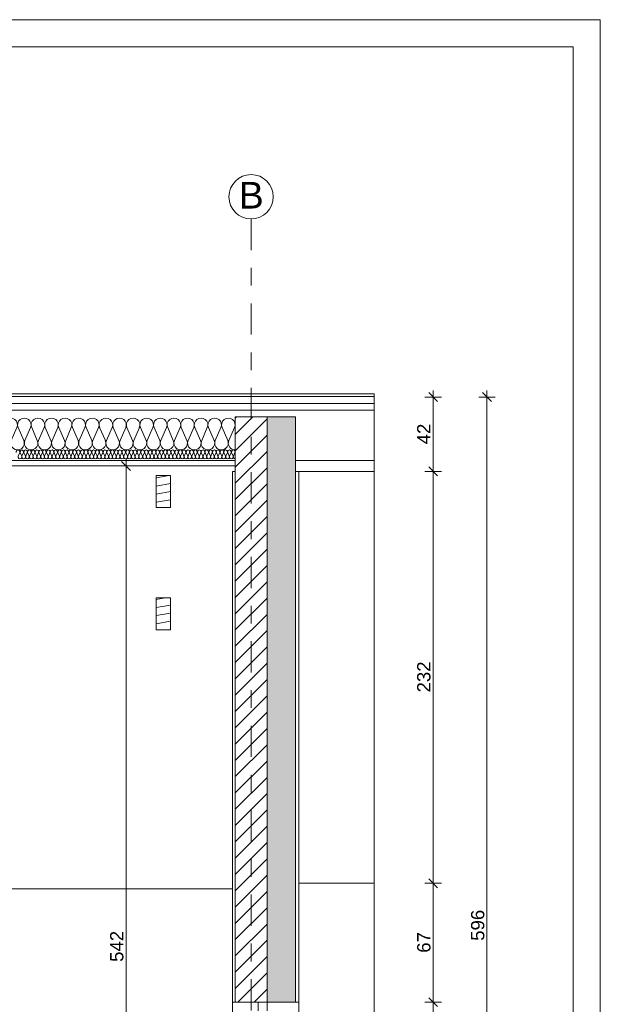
# Model space of a CAD drawing. Extents: x 5465377 to 5465550, y 5925276 to 5925338.
# Tile 179 of 182: x 5465469.64 to 5465472.91, y 5925332.56 to 5925338.12. Entities that reach past the tile are written whole.
import ezdxf

# ---------------------------------------------------------------- set-up
doc = ezdxf.new("R2010")
doc.units = 0
doc.header["$MEASUREMENT"] = 0
doc.linetypes.add('Kropki i Kreski', pattern=[0.335139, 0.176389, -0.088194, 0, -0.070556])
for name, color, linetype, lineweight in [('0_Nr_Pióra__141', 7, 'Continuous', 0), ('_______wymiarowanie_Nr_Pióra__201', 150, 'Continuous', 0), ('____rosliny_Nr_Pióra__141', 7, 'Continuous', 0), ('_ARCH_Sciany_Nr_Pióra__1', 7, 'Continuous', 13), ('_ARCH_Sciany_Nr_Pióra__141', 7, 'Continuous', 0), ('_ARCH_Sciany_Nr_Pióra__142', 7, 'Continuous', 18), ('EGBD03_Nr_Pióra__141', 7, 'Continuous', 0), ('tabelki_Nr_pióra__7_Nr_Pióra__141', 7, 'Continuous', 0)]:
    doc.layers.add(name, color=color, linetype=linetype, lineweight=lineweight)
doc.layers.add('_______wymiarowanie', color=7, linetype='Continuous')
doc.layers.add('EGBD03', color=7, linetype='Continuous')
doc.styles.add('GENERATED_STYLE_1', font='arial.ttf')
doc.styles.add('GENERATED_STYLE_4', font='arial.ttf')
doc.styles.add('GENERATED_STYLE_5', font='txt')
doc.dimstyles.new('GENERATED_STYLE__2', dxfattribs={"dimtxt": 0.075, "dimasz": 0.0475, "dimexe": 0.18, "dimexo": 0, "dimgap": 0.09, "dimtad": 1, "dimdec": 0, "dimlfac": 100, "dimzin": 0, "dimdsep": 46, "dimtxsty": 'GENERATED_STYLE_5', "dimblk": 'ARROWHEAD_6', "dimblk1": 'ARROWHEAD_6', "dimblk2": 'ARROWHEAD_6', "dimcen": 0.09, "dimclrd": 256, "dimclre": 256, "dimclrt": 256, "dimazin": 0, "dimtfac": 1, "dimtdec": 4, "dimtmove": 0, "dimatfit": 3, "dimfxl": 0, "dimtolj": 1, "dimtzin": 0, "dimarcsym": 0})
pattern_1 = [(10, (5464021.330723, 5925651.47357), (-0.0078141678, 0.0443163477), [])]

# ---------------------------------------------------------------- blocks, each defined once
blk = doc.blocks.new('Izolacja cieplna 12_61', base_point=(5465470.8497, 5925335.6906))
at = {"layer": '____rosliny_Nr_Pióra__141', "linetype": 'Continuous'}
for p, q in [((5465465.6699, 5925335.7442), (5465465.638, 5925335.8169)), ((5465465.7082, 5925335.8169), (5465465.6763, 5925335.7442)), ((5465465.7466, 5925335.7442), (5465465.7146, 5925335.8169)), ((5465465.7849, 5925335.8169), (5465465.753, 5925335.7442)), ((5465465.8232, 5925335.7442), (5465465.7913, 5925335.8169)), ((5465465.8616, 5925335.8169), (5465465.8297, 5925335.7442)), ((5465465.8999, 5925335.7442), (5465465.868, 5925335.8169)), ((5465465.9383, 5925335.8169), (5465465.9064, 5925335.7442)), ((5465465.9766, 5925335.7442), (5465465.9447, 5925335.8169)), ((5465466.015, 5925335.8169), (5465465.9831, 5925335.7442)), ((5465466.0533, 5925335.7442), (5465466.0214, 5925335.8169)), ((5465466.0917, 5925335.8169), (5465466.0598, 5925335.7442)), ((5465466.13, 5925335.7442), (5465466.0981, 5925335.8169)), ((5465466.1684, 5925335.8169), (5465466.1365, 5925335.7442)), ((5465466.2067, 5925335.7442), (5465466.1748, 5925335.8169)), ((5465466.245, 5925335.8169), (5465466.2131, 5925335.7442)), ((5465466.2834, 5925335.7442), (5465466.2515, 5925335.8169)), ((5465466.3217, 5925335.8169), (5465466.2898, 5925335.7442)), ((5465466.3601, 5925335.7442), (5465466.3282, 5925335.8169)), ((5465466.3984, 5925335.8169), (5465466.3665, 5925335.7442)), ((5465466.4368, 5925335.7442), (5465466.4049, 5925335.8169)), ((5465466.4751, 5925335.8169), (5465466.4432, 5925335.7442)), ((5465466.5135, 5925335.7442), (5465466.4816, 5925335.8169)), ((5465466.5518, 5925335.8169), (5465466.5199, 5925335.7442)), ((5465466.5902, 5925335.7442), (5465466.5583, 5925335.8169)), ((5465466.6285, 5925335.8169), (5465466.5966, 5925335.7442)), ((5465466.6668, 5925335.7442), (5465466.6349, 5925335.8169)), ((5465466.7052, 5925335.8169), (5465466.6733, 5925335.7442)), ((5465466.7435, 5925335.7442), (5465466.7116, 5925335.8169)), ((5465466.7819, 5925335.8169), (5465466.75, 5925335.7442)), ((5465466.8202, 5925335.7442), (5465466.7883, 5925335.8169)), ((5465466.8586, 5925335.8169), (5465466.8267, 5925335.7442)), ((5465466.8969, 5925335.7442), (5465466.865, 5925335.8169)), ((5465466.9353, 5925335.8169), (5465466.9034, 5925335.7442)), ((5465466.9736, 5925335.7442), (5465466.9417, 5925335.8169)), ((5465467.012, 5925335.8169), (5465466.9801, 5925335.7442)), ((5465467.0503, 5925335.7442), (5465467.0184, 5925335.8169)), ((5465467.0886, 5925335.8169), (5465467.0567, 5925335.7442)), ((5465467.127, 5925335.7442), (5465467.0951, 5925335.8169)), ((5465467.1653, 5925335.8169), (5465467.1334, 5925335.7442)), ((5465467.2037, 5925335.7442), (5465467.1718, 5925335.8169)), ((5465467.242, 5925335.8169), (5465467.2101, 5925335.7442)), ((5465467.2804, 5925335.7442), (5465467.2485, 5925335.8169)), ((5465467.3187, 5925335.8169), (5465467.2868, 5925335.7442)), ((5465467.3571, 5925335.7442), (5465467.3252, 5925335.8169)), ((5465467.3954, 5925335.8169), (5465467.3635, 5925335.7442)), ((5465467.4338, 5925335.7442), (5465467.4019, 5925335.8169)), ((5465467.4721, 5925335.8169), (5465467.4402, 5925335.7442)), ((5465467.5105, 5925335.7442), (5465467.4785, 5925335.8169)), ((5465467.5488, 5925335.8169), (5465467.5169, 5925335.7442)), ((5465467.5871, 5925335.7442), (5465467.5552, 5925335.8169)), ((5465467.6255, 5925335.8169), (5465467.5936, 5925335.7442)), ((5465467.6638, 5925335.7442), (5465467.6319, 5925335.8169)), ((5465467.7022, 5925335.8169), (5465467.6703, 5925335.7442)), ((5465467.7405, 5925335.7442), (5465467.7086, 5925335.8169)), ((5465467.7789, 5925335.8169), (5465467.747, 5925335.7442)), ((5465467.8172, 5925335.7442), (5465467.7853, 5925335.8169)), ((5465467.8556, 5925335.8169), (5465467.8237, 5925335.7442)), ((5465467.8939, 5925335.7442), (5465467.862, 5925335.8169)), ((5465467.9323, 5925335.8169), (5465467.9003, 5925335.7442)), ((5465467.9706, 5925335.7442), (5465467.9387, 5925335.8169)), ((5465468.0089, 5925335.8169), (5465467.977, 5925335.7442)), ((5465468.0473, 5925335.7442), (5465468.0154, 5925335.8169)), ((5465468.0856, 5925335.8169), (5465468.0537, 5925335.7442)), ((5465468.124, 5925335.7442), (5465468.0921, 5925335.8169)), ((5465468.1623, 5925335.8169), (5465468.1304, 5925335.7442)), ((5465468.2007, 5925335.7442), (5465468.1688, 5925335.8169)), ((5465468.239, 5925335.8169), (5465468.2071, 5925335.7442)), ((5465468.2774, 5925335.7442), (5465468.2455, 5925335.8169)), ((5465468.3157, 5925335.8169), (5465468.2838, 5925335.7442)), ((5465468.3541, 5925335.7442), (5465468.3221, 5925335.8169)), ((5465468.3924, 5925335.8169), (5465468.3605, 5925335.7442)), ((5465468.4307, 5925335.7442), (5465468.3988, 5925335.8169)), ((5465468.4691, 5925335.8169), (5465468.4372, 5925335.7442)), ((5465468.5074, 5925335.7442), (5465468.4755, 5925335.8169)), ((5465468.5458, 5925335.8169), (5465468.5139, 5925335.7442)), ((5465468.5841, 5925335.7442), (5465468.5522, 5925335.8169)), ((5465468.6225, 5925335.8169), (5465468.5906, 5925335.7442)), ((5465468.6608, 5925335.7442), (5465468.6289, 5925335.8169)), ((5465468.6992, 5925335.8169), (5465468.6673, 5925335.7442)), ((5465468.7375, 5925335.7442), (5465468.7056, 5925335.8169)), ((5465468.7759, 5925335.8169), (5465468.744, 5925335.7442)), ((5465468.8142, 5925335.7442), (5465468.7823, 5925335.8169)), ((5465468.8525, 5925335.8169), (5465468.8206, 5925335.7442)), ((5465468.8909, 5925335.7442), (5465468.859, 5925335.8169)), ((5465468.9292, 5925335.8169), (5465468.8973, 5925335.7442)), ((5465468.9676, 5925335.7442), (5465468.9357, 5925335.8169)), ((5465469.0059, 5925335.8169), (5465468.974, 5925335.7442)), ((5465469.0443, 5925335.7442), (5465469.0124, 5925335.8169)), ((5465469.0826, 5925335.8169), (5465469.0507, 5925335.7442)), ((5465469.121, 5925335.7442), (5465469.0891, 5925335.8169)), ((5465469.1593, 5925335.8169), (5465469.1274, 5925335.7442)), ((5465469.1977, 5925335.7442), (5465469.1658, 5925335.8169)), ((5465469.236, 5925335.8169), (5465469.2041, 5925335.7442)), ((5465469.2743, 5925335.7442), (5465469.2424, 5925335.8169)), ((5465469.3127, 5925335.8169), (5465469.2808, 5925335.7442)), ((5465469.351, 5925335.7442), (5465469.3191, 5925335.8169)), ((5465469.3894, 5925335.8169), (5465469.3575, 5925335.7442)), ((5465469.4277, 5925335.7442), (5465469.3958, 5925335.8169)), ((5465469.4661, 5925335.8169), (5465469.4342, 5925335.7442)), ((5465469.5044, 5925335.7442), (5465469.4725, 5925335.8169)), ((5465469.5428, 5925335.8169), (5465469.5109, 5925335.7442)), ((5465469.5811, 5925335.7442), (5465469.5492, 5925335.8169)), ((5465469.6195, 5925335.8169), (5465469.5876, 5925335.7442)), ((5465469.6578, 5925335.7442), (5465469.6259, 5925335.8169)), ((5465469.6961, 5925335.8169), (5465469.6642, 5925335.7442)), ((5465469.7345, 5925335.7442), (5465469.7026, 5925335.8169)), ((5465469.7728, 5925335.8169), (5465469.7409, 5925335.7442)), ((5465469.8112, 5925335.7442), (5465469.7793, 5925335.8169)), ((5465469.8495, 5925335.8169), (5465469.8176, 5925335.7442)), ((5465469.8879, 5925335.7442), (5465469.856, 5925335.8169)), ((5465469.9262, 5925335.8169), (5465469.8943, 5925335.7442)), ((5465469.9646, 5925335.7442), (5465469.9327, 5925335.8169)), ((5465470.0029, 5925335.8169), (5465469.971, 5925335.7442)), ((5465470.0413, 5925335.7442), (5465470.0094, 5925335.8169)), ((5465470.0796, 5925335.8169), (5465470.0477, 5925335.7442)), ((5465470.118, 5925335.7442), (5465470.086, 5925335.8169)), ((5465470.1563, 5925335.8169), (5465470.1244, 5925335.7442)), ((5465470.1946, 5925335.7442), (5465470.1627, 5925335.8169)), ((5465470.233, 5925335.8169), (5465470.2011, 5925335.7442)), ((5465470.2713, 5925335.7442), (5465470.2394, 5925335.8169)), ((5465470.3097, 5925335.8169), (5465470.2778, 5925335.7442)), ((5465470.348, 5925335.7442), (5465470.3161, 5925335.8169)), ((5465470.3864, 5925335.8169), (5465470.3545, 5925335.7442)), ((5465470.4247, 5925335.7442), (5465470.3928, 5925335.8169)), ((5465470.4631, 5925335.8169), (5465470.4312, 5925335.7442)), ((5465470.5014, 5925335.7442), (5465470.4695, 5925335.8169)), ((5465470.5398, 5925335.8169), (5465470.5078, 5925335.7442)), ((5465470.5781, 5925335.7442), (5465470.5462, 5925335.8169)), ((5465470.6164, 5925335.8169), (5465470.5845, 5925335.7442)), ((5465470.6548, 5925335.7442), (5465470.6229, 5925335.8169)), ((5465470.6931, 5925335.8169), (5465470.6612, 5925335.7442)), ((5465470.7315, 5925335.7442), (5465470.6996, 5925335.8169)), ((5465470.7698, 5925335.8169), (5465470.7379, 5925335.7442)), ((5465470.8082, 5925335.7442), (5465470.7763, 5925335.8169)), ((5465470.8465, 5925335.8169), (5465470.8146, 5925335.7442))]:
    blk.add_line(p, q, dxfattribs=at)
for centre, start_param, end_param in [((5465465.6731, 5925335.8323), 2.728799, 6.695979), ((5465465.7498, 5925335.8323), 2.728799, 6.695979), ((5465465.8265, 5925335.8323), 2.728799, 6.695979), ((5465465.9032, 5925335.8323), 2.728799, 6.695979), ((5465465.9798, 5925335.8323), 2.728799, 6.695979), ((5465466.0565, 5925335.8323), 2.728799, 6.695979), ((5465466.1332, 5925335.8323), 2.728799, 6.695979), ((5465466.2099, 5925335.8323), 2.728799, 6.695979), ((5465466.2866, 5925335.8323), 2.728799, 6.695979), ((5465466.3633, 5925335.8323), 2.728799, 6.695979), ((5465466.44, 5925335.8323), 2.728799, 6.695979), ((5465466.5167, 5925335.8323), 2.728799, 6.695979), ((5465466.5934, 5925335.8323), 2.728799, 6.695979), ((5465466.6701, 5925335.8323), 2.728799, 6.695979), ((5465466.7468, 5925335.8323), 2.728799, 6.695979), ((5465466.8235, 5925335.8323), 2.728799, 6.695979), ((5465466.9001, 5925335.8323), 2.728799, 6.695979), ((5465466.9768, 5925335.8323), 2.728799, 6.695979), ((5465467.0535, 5925335.8323), 2.728799, 6.695979), ((5465467.1302, 5925335.8323), 2.728799, 6.695979), ((5465467.2069, 5925335.8323), 2.728799, 6.695979), ((5465467.2836, 5925335.8323), 2.728799, 6.695979), ((5465467.3603, 5925335.8323), 2.728799, 6.695979), ((5465467.437, 5925335.8323), 2.728799, 6.695979), ((5465467.5137, 5925335.8323), 2.728799, 6.695979), ((5465467.5904, 5925335.8323), 2.728799, 6.695979), ((5465467.6671, 5925335.8323), 2.728799, 6.695979), ((5465467.7437, 5925335.8323), 2.728799, 6.695979), ((5465467.8204, 5925335.8323), 2.728799, 6.695979), ((5465467.8971, 5925335.8323), 2.728799, 6.695979), ((5465467.9738, 5925335.8323), 2.728799, 6.695979), ((5465468.0505, 5925335.8323), 2.728799, 6.695979), ((5465468.1272, 5925335.8323), 2.728799, 6.695979), ((5465468.2039, 5925335.8323), 2.728799, 6.695979), ((5465468.2806, 5925335.8323), 2.728799, 6.695979), ((5465468.3573, 5925335.8323), 2.728799, 6.695979), ((5465468.434, 5925335.8323), 2.728799, 6.695979), ((5465468.5107, 5925335.8323), 2.728799, 6.695979), ((5465468.5873, 5925335.8323), 2.728799, 6.695979), ((5465468.664, 5925335.8323), 2.728799, 6.695979), ((5465468.7407, 5925335.8323), 2.728799, 6.695979), ((5465468.8174, 5925335.8323), 2.728799, 6.695979), ((5465468.8941, 5925335.8323), 2.728799, 6.695979), ((5465468.9708, 5925335.8323), 2.728799, 6.695979), ((5465469.0475, 5925335.8323), 2.728799, 6.695979), ((5465469.1242, 5925335.8323), 2.728799, 6.695979), ((5465469.2009, 5925335.8323), 2.728799, 6.695979), ((5465469.2776, 5925335.8323), 2.728799, 6.695979), ((5465469.3543, 5925335.8323), 2.728799, 6.695979), ((5465469.431, 5925335.8323), 2.728799, 6.695979), ((5465469.5076, 5925335.8323), 2.728799, 6.695979), ((5465469.5843, 5925335.8323), 2.728799, 6.695979), ((5465469.661, 5925335.8323), 2.728799, 6.695979), ((5465469.7377, 5925335.8323), 2.728799, 6.695979), ((5465469.8144, 5925335.8323), 2.728799, 6.695979), ((5465469.8911, 5925335.8323), 2.728799, 6.695979), ((5465469.9678, 5925335.8323), 2.728799, 6.695979), ((5465470.0445, 5925335.8323), 2.728799, 6.695979), ((5465470.1212, 5925335.8323), 2.728799, 6.695979), ((5465470.1979, 5925335.8323), 2.728799, 6.695979), ((5465470.2746, 5925335.8323), 2.728799, 6.695979), ((5465470.3512, 5925335.8323), 2.728799, 6.695979), ((5465470.4279, 5925335.8323), 2.728799, 6.695979), ((5465470.5046, 5925335.8323), 2.728799, 6.695979), ((5465470.5813, 5925335.8323), 2.728799, 6.695979), ((5465470.658, 5925335.8323), 2.728799, 6.695979), ((5465470.7347, 5925335.8323), 2.728799, 6.695979), ((5465470.8114, 5925335.8323), 2.728799, 6.695979), ((5465465.6347, 5925335.7288), 1.570796, 3.554385), ((5465465.7114, 5925335.7288), 5.870392, 9.837571), ((5465465.7881, 5925335.7288), 5.870392, 9.837571), ((5465465.8648, 5925335.7288), 5.870392, 9.837571), ((5465465.9415, 5925335.7288), 5.870392, 9.837571), ((5465466.0182, 5925335.7288), 5.870392, 9.837571), ((5465466.0949, 5925335.7288), 5.870392, 9.837571), ((5465466.1716, 5925335.7288), 5.870392, 9.837571), ((5465466.2483, 5925335.7288), 5.870392, 9.837571), ((5465466.325, 5925335.7288), 5.870392, 9.837571), ((5465466.4016, 5925335.7288), 5.870392, 9.837571), ((5465466.4783, 5925335.7288), 5.870392, 9.837571), ((5465466.555, 5925335.7288), 5.870392, 9.837571), ((5465466.6317, 5925335.7288), 5.870392, 9.837571), ((5465466.7084, 5925335.7288), 5.870392, 9.837571), ((5465466.7851, 5925335.7288), 5.870392, 9.837571), ((5465466.8618, 5925335.7288), 5.870392, 9.837571), ((5465466.9385, 5925335.7288), 5.870392, 9.837571), ((5465467.0152, 5925335.7288), 5.870392, 9.837571), ((5465467.0919, 5925335.7288), 5.870392, 9.837571), ((5465467.1686, 5925335.7288), 5.870392, 9.837571), ((5465467.2453, 5925335.7288), 5.870392, 9.837571), ((5465467.3219, 5925335.7288), 5.870392, 9.837571), ((5465467.3986, 5925335.7288), 5.870392, 9.837571), ((5465467.4753, 5925335.7288), 5.870392, 9.837571), ((5465467.552, 5925335.7288), 5.870392, 9.837571), ((5465467.6287, 5925335.7288), 5.870392, 9.837571), ((5465467.7054, 5925335.7288), 5.870392, 9.837571), ((5465467.7821, 5925335.7288), 5.870392, 9.837571), ((5465467.8588, 5925335.7288), 5.870392, 9.837571), ((5465467.9355, 5925335.7288), 5.870392, 9.837571), ((5465468.0122, 5925335.7288), 5.870392, 9.837571), ((5465468.0889, 5925335.7288), 5.870392, 9.837571), ((5465468.1655, 5925335.7288), 5.870392, 9.837571), ((5465468.2422, 5925335.7288), 5.870392, 9.837571), ((5465468.3189, 5925335.7288), 5.870392, 9.837571), ((5465468.3956, 5925335.7288), 5.870392, 9.837571), ((5465468.4723, 5925335.7288), 5.870392, 9.837571), ((5465468.549, 5925335.7288), 5.870392, 9.837571), ((5465468.6257, 5925335.7288), 5.870392, 9.837571), ((5465468.7024, 5925335.7288), 5.870392, 9.837571), ((5465468.7791, 5925335.7288), 5.870392, 9.837571), ((5465468.8558, 5925335.7288), 5.870392, 9.837571), ((5465468.9325, 5925335.7288), 5.870392, 9.837571), ((5465469.0091, 5925335.7288), 5.870392, 9.837571), ((5465469.0858, 5925335.7288), 5.870392, 9.837571), ((5465469.1625, 5925335.7288), 5.870392, 9.837571), ((5465469.2392, 5925335.7288), 5.870392, 9.837571), ((5465469.3159, 5925335.7288), 5.870392, 9.837571), ((5465469.3926, 5925335.7288), 5.870392, 9.837571), ((5465469.4693, 5925335.7288), 5.870392, 9.837571), ((5465469.546, 5925335.7288), 5.870392, 9.837571), ((5465469.6227, 5925335.7288), 5.870392, 9.837571), ((5465469.6994, 5925335.7288), 5.870392, 9.837571), ((5465469.7761, 5925335.7288), 5.870392, 9.837571), ((5465469.8528, 5925335.7288), 5.870392, 9.837571), ((5465469.9294, 5925335.7288), 5.870392, 9.837571), ((5465470.0061, 5925335.7288), 5.870392, 9.837571), ((5465470.0828, 5925335.7288), 5.870392, 9.837571), ((5465470.1595, 5925335.7288), 5.870392, 9.837571), ((5465470.2362, 5925335.7288), 5.870392, 9.837571), ((5465470.3129, 5925335.7288), 5.870392, 9.837571), ((5465470.3896, 5925335.7288), 5.870392, 9.837571), ((5465470.4663, 5925335.7288), 5.870392, 9.837571), ((5465470.543, 5925335.7288), 5.870392, 9.837571), ((5465470.6197, 5925335.7288), 5.870392, 9.837571), ((5465470.6964, 5925335.7288), 5.870392, 9.837571), ((5465470.773, 5925335.7288), 5.870392, 9.837571), ((5465470.8497, 5925335.7288), 5.870392, 7.853982)]:
    blk.add_ellipse(centre, major_axis=(-0.0383, 0), ratio=0.998343, start_param=start_param, end_param=end_param, dxfattribs=at)
blk = doc.blocks.new('Izolacja cieplna 12_75', base_point=(5465470.8497, 5925335.6406))
at = {"layer": '____rosliny_Nr_Pióra__141', "linetype": 'Continuous'}
for p, q in [((5465469.6356, 5925335.6757), (5465469.6267, 5925335.6555)), ((5465469.6462, 5925335.6555), (5465469.6373, 5925335.6757)), ((5465469.6568, 5925335.6757), (5465469.648, 5925335.6555)), ((5465469.6675, 5925335.6555), (5465469.6586, 5925335.6757)), ((5465469.6781, 5925335.6757), (5465469.6693, 5925335.6555)), ((5465469.6888, 5925335.6555), (5465469.6799, 5925335.6757)), ((5465469.6994, 5925335.6757), (5465469.6906, 5925335.6555)), ((5465469.7101, 5925335.6555), (5465469.7012, 5925335.6757)), ((5465469.7207, 5925335.6757), (5465469.7118, 5925335.6555)), ((5465469.7313, 5925335.6555), (5465469.7225, 5925335.6757)), ((5465469.742, 5925335.6757), (5465469.7331, 5925335.6555)), ((5465469.7526, 5925335.6555), (5465469.7438, 5925335.6757)), ((5465469.7633, 5925335.6757), (5465469.7544, 5925335.6555)), ((5465469.7739, 5925335.6555), (5465469.7651, 5925335.6757)), ((5465469.7846, 5925335.6757), (5465469.7757, 5925335.6555)), ((5465469.7952, 5925335.6555), (5465469.7863, 5925335.6757)), ((5465469.8058, 5925335.6757), (5465469.797, 5925335.6555)), ((5465469.8165, 5925335.6555), (5465469.8076, 5925335.6757)), ((5465469.8271, 5925335.6757), (5465469.8183, 5925335.6555)), ((5465469.8378, 5925335.6555), (5465469.8289, 5925335.6757)), ((5465469.8484, 5925335.6757), (5465469.8396, 5925335.6555)), ((5465469.8591, 5925335.6555), (5465469.8502, 5925335.6757)), ((5465469.8697, 5925335.6757), (5465469.8608, 5925335.6555)), ((5465469.8803, 5925335.6555), (5465469.8715, 5925335.6757)), ((5465469.891, 5925335.6757), (5465469.8821, 5925335.6555)), ((5465469.9016, 5925335.6555), (5465469.8928, 5925335.6757)), ((5465469.9123, 5925335.6757), (5465469.9034, 5925335.6555)), ((5465469.9229, 5925335.6555), (5465469.9141, 5925335.6757)), ((5465469.9336, 5925335.6757), (5465469.9247, 5925335.6555)), ((5465469.9442, 5925335.6555), (5465469.9353, 5925335.6757)), ((5465469.9548, 5925335.6757), (5465469.946, 5925335.6555)), ((5465469.9655, 5925335.6555), (5465469.9566, 5925335.6757)), ((5465469.9761, 5925335.6757), (5465469.9673, 5925335.6555)), ((5465469.9868, 5925335.6555), (5465469.9779, 5925335.6757)), ((5465469.9974, 5925335.6757), (5465469.9886, 5925335.6555)), ((5465470.0081, 5925335.6555), (5465469.9992, 5925335.6757)), ((5465470.0187, 5925335.6757), (5465470.0098, 5925335.6555)), ((5465470.0293, 5925335.6555), (5465470.0205, 5925335.6757)), ((5465470.04, 5925335.6757), (5465470.0311, 5925335.6555)), ((5465470.0506, 5925335.6555), (5465470.0418, 5925335.6757)), ((5465470.0613, 5925335.6757), (5465470.0524, 5925335.6555)), ((5465470.0719, 5925335.6555), (5465470.0631, 5925335.6757)), ((5465470.0826, 5925335.6757), (5465470.0737, 5925335.6555)), ((5465470.0932, 5925335.6555), (5465470.0843, 5925335.6757)), ((5465470.1038, 5925335.6757), (5465470.095, 5925335.6555)), ((5465470.1145, 5925335.6555), (5465470.1056, 5925335.6757)), ((5465470.1251, 5925335.6757), (5465470.1163, 5925335.6555)), ((5465470.1358, 5925335.6555), (5465470.1269, 5925335.6757)), ((5465470.1464, 5925335.6757), (5465470.1376, 5925335.6555)), ((5465470.1571, 5925335.6555), (5465470.1482, 5925335.6757)), ((5465470.1677, 5925335.6757), (5465470.1588, 5925335.6555)), ((5465470.1783, 5925335.6555), (5465470.1695, 5925335.6757)), ((5465470.189, 5925335.6757), (5465470.1801, 5925335.6555)), ((5465470.1996, 5925335.6555), (5465470.1908, 5925335.6757)), ((5465470.2103, 5925335.6757), (5465470.2014, 5925335.6555)), ((5465470.2209, 5925335.6555), (5465470.2121, 5925335.6757)), ((5465470.2316, 5925335.6757), (5465470.2227, 5925335.6555)), ((5465470.2422, 5925335.6555), (5465470.2333, 5925335.6757)), ((5465470.2528, 5925335.6757), (5465470.244, 5925335.6555)), ((5465470.2635, 5925335.6555), (5465470.2546, 5925335.6757)), ((5465470.2741, 5925335.6757), (5465470.2653, 5925335.6555)), ((5465470.2848, 5925335.6555), (5465470.2759, 5925335.6757)), ((5465470.2954, 5925335.6757), (5465470.2866, 5925335.6555)), ((5465470.3061, 5925335.6555), (5465470.2972, 5925335.6757)), ((5465470.3167, 5925335.6757), (5465470.3078, 5925335.6555)), ((5465470.3273, 5925335.6555), (5465470.3185, 5925335.6757)), ((5465470.338, 5925335.6757), (5465470.3291, 5925335.6555)), ((5465470.3486, 5925335.6555), (5465470.3398, 5925335.6757)), ((5465470.3593, 5925335.6757), (5465470.3504, 5925335.6555)), ((5465470.3699, 5925335.6555), (5465470.3611, 5925335.6757)), ((5465470.3806, 5925335.6757), (5465470.3717, 5925335.6555)), ((5465470.3912, 5925335.6555), (5465470.3823, 5925335.6757)), ((5465470.4018, 5925335.6757), (5465470.393, 5925335.6555)), ((5465470.4125, 5925335.6555), (5465470.4036, 5925335.6757)), ((5465470.4231, 5925335.6757), (5465470.4143, 5925335.6555)), ((5465470.4338, 5925335.6555), (5465470.4249, 5925335.6757)), ((5465470.4444, 5925335.6757), (5465470.4356, 5925335.6555)), ((5465470.4551, 5925335.6555), (5465470.4462, 5925335.6757)), ((5465470.4657, 5925335.6757), (5465470.4568, 5925335.6555)), ((5465470.4763, 5925335.6555), (5465470.4675, 5925335.6757)), ((5465470.487, 5925335.6757), (5465470.4781, 5925335.6555)), ((5465470.4976, 5925335.6555), (5465470.4888, 5925335.6757)), ((5465470.5083, 5925335.6757), (5465470.4994, 5925335.6555)), ((5465470.5189, 5925335.6555), (5465470.5101, 5925335.6757)), ((5465470.5296, 5925335.6757), (5465470.5207, 5925335.6555)), ((5465470.5402, 5925335.6555), (5465470.5313, 5925335.6757)), ((5465470.5508, 5925335.6757), (5465470.542, 5925335.6555)), ((5465470.5615, 5925335.6555), (5465470.5526, 5925335.6757)), ((5465470.5721, 5925335.6757), (5465470.5633, 5925335.6555)), ((5465470.5828, 5925335.6555), (5465470.5739, 5925335.6757)), ((5465470.5934, 5925335.6757), (5465470.5846, 5925335.6555)), ((5465470.6041, 5925335.6555), (5465470.5952, 5925335.6757)), ((5465470.6147, 5925335.6757), (5465470.6058, 5925335.6555)), ((5465470.6253, 5925335.6555), (5465470.6165, 5925335.6757)), ((5465470.636, 5925335.6757), (5465470.6271, 5925335.6555)), ((5465470.6466, 5925335.6555), (5465470.6378, 5925335.6757)), ((5465470.6573, 5925335.6757), (5465470.6484, 5925335.6555)), ((5465470.6679, 5925335.6555), (5465470.6591, 5925335.6757)), ((5465470.6786, 5925335.6757), (5465470.6697, 5925335.6555)), ((5465470.6892, 5925335.6555), (5465470.6803, 5925335.6757)), ((5465470.6998, 5925335.6757), (5465470.691, 5925335.6555)), ((5465470.7105, 5925335.6555), (5465470.7016, 5925335.6757)), ((5465470.7211, 5925335.6757), (5465470.7123, 5925335.6555)), ((5465470.7318, 5925335.6555), (5465470.7229, 5925335.6757)), ((5465470.7424, 5925335.6757), (5465470.7336, 5925335.6555)), ((5465470.7531, 5925335.6555), (5465470.7442, 5925335.6757)), ((5465470.7637, 5925335.6757), (5465470.7548, 5925335.6555)), ((5465470.7743, 5925335.6555), (5465470.7655, 5925335.6757)), ((5465470.785, 5925335.6757), (5465470.7761, 5925335.6555)), ((5465470.7956, 5925335.6555), (5465470.7868, 5925335.6757)), ((5465470.8063, 5925335.6757), (5465470.7974, 5925335.6555)), ((5465470.8169, 5925335.6555), (5465470.8081, 5925335.6757)), ((5465470.8276, 5925335.6757), (5465470.8187, 5925335.6555)), ((5465470.8382, 5925335.6555), (5465470.8293, 5925335.6757)), ((5465470.8488, 5925335.6757), (5465470.84, 5925335.6555))]:
    blk.add_line(p, q, dxfattribs=at)
for centre, start_param, end_param in [((5465469.6258, 5925335.6799), 2.728799, 6.695979), ((5465469.6365, 5925335.6512), 5.870392, 9.837571), ((5465469.6471, 5925335.6799), 2.728799, 6.695979), ((5465469.6577, 5925335.6512), 5.870392, 9.837571), ((5465469.6684, 5925335.6799), 2.728799, 6.695979), ((5465469.679, 5925335.6512), 5.870392, 9.837571), ((5465469.6897, 5925335.6799), 2.728799, 6.695979), ((5465469.7003, 5925335.6512), 5.870392, 9.837571), ((5465469.711, 5925335.6799), 2.728799, 6.695979), ((5465469.7216, 5925335.6512), 5.870392, 9.837571), ((5465469.7322, 5925335.6799), 2.728799, 6.695979), ((5465469.7429, 5925335.6512), 5.870392, 9.837571), ((5465469.7535, 5925335.6799), 2.728799, 6.695979), ((5465469.7642, 5925335.6512), 5.870392, 9.837571), ((5465469.7748, 5925335.6799), 2.728799, 6.695979), ((5465469.7855, 5925335.6512), 5.870392, 9.837571), ((5465469.7961, 5925335.6799), 2.728799, 6.695979), ((5465469.8067, 5925335.6512), 5.870392, 9.837571), ((5465469.8174, 5925335.6799), 2.728799, 6.695979), ((5465469.828, 5925335.6512), 5.870392, 9.837571), ((5465469.8387, 5925335.6799), 2.728799, 6.695979), ((5465469.8493, 5925335.6512), 5.870392, 9.837571), ((5465469.86, 5925335.6799), 2.728799, 6.695979), ((5465469.8706, 5925335.6512), 5.870392, 9.837571), ((5465469.8812, 5925335.6799), 2.728799, 6.695979), ((5465469.8919, 5925335.6512), 5.870392, 9.837571), ((5465469.9025, 5925335.6799), 2.728799, 6.695979), ((5465469.9132, 5925335.6512), 5.870392, 9.837571), ((5465469.9238, 5925335.6799), 2.728799, 6.695979), ((5465469.9345, 5925335.6512), 5.870392, 9.837571), ((5465469.9451, 5925335.6799), 2.728799, 6.695979), ((5465469.9557, 5925335.6512), 5.870392, 9.837571), ((5465469.9664, 5925335.6799), 2.728799, 6.695979), ((5465469.977, 5925335.6512), 5.870392, 9.837571), ((5465469.9877, 5925335.6799), 2.728799, 6.695979), ((5465469.9983, 5925335.6512), 5.870392, 9.837571), ((5465470.009, 5925335.6799), 2.728799, 6.695979), ((5465470.0196, 5925335.6512), 5.870392, 9.837571), ((5465470.0302, 5925335.6799), 2.728799, 6.695979), ((5465470.0409, 5925335.6512), 5.870392, 9.837571), ((5465470.0515, 5925335.6799), 2.728799, 6.695979), ((5465470.0622, 5925335.6512), 5.870392, 9.837571), ((5465470.0728, 5925335.6799), 2.728799, 6.695979), ((5465470.0835, 5925335.6512), 5.870392, 9.837571), ((5465470.0941, 5925335.6799), 2.728799, 6.695979), ((5465470.1047, 5925335.6512), 5.870392, 9.837571), ((5465470.1154, 5925335.6799), 2.728799, 6.695979), ((5465470.126, 5925335.6512), 5.870392, 9.837571), ((5465470.1367, 5925335.6799), 2.728799, 6.695979), ((5465470.1473, 5925335.6512), 5.870392, 9.837571), ((5465470.158, 5925335.6799), 2.728799, 6.695979), ((5465470.1686, 5925335.6512), 5.870392, 9.837571), ((5465470.1792, 5925335.6799), 2.728799, 6.695979), ((5465470.1899, 5925335.6512), 5.870392, 9.837571), ((5465470.2005, 5925335.6799), 2.728799, 6.695979), ((5465470.2112, 5925335.6512), 5.870392, 9.837571), ((5465470.2218, 5925335.6799), 2.728799, 6.695979), ((5465470.2325, 5925335.6512), 5.870392, 9.837571), ((5465470.2431, 5925335.6799), 2.728799, 6.695979), ((5465470.2537, 5925335.6512), 5.870392, 9.837571), ((5465470.2644, 5925335.6799), 2.728799, 6.695979), ((5465470.275, 5925335.6512), 5.870392, 9.837571), ((5465470.2857, 5925335.6799), 2.728799, 6.695979), ((5465470.2963, 5925335.6512), 5.870392, 9.837571), ((5465470.307, 5925335.6799), 2.728799, 6.695979), ((5465470.3176, 5925335.6512), 5.870392, 9.837571), ((5465470.3282, 5925335.6799), 2.728799, 6.695979), ((5465470.3389, 5925335.6512), 5.870392, 9.837571), ((5465470.3495, 5925335.6799), 2.728799, 6.695979), ((5465470.3602, 5925335.6512), 5.870392, 9.837571), ((5465470.3708, 5925335.6799), 2.728799, 6.695979), ((5465470.3815, 5925335.6512), 5.870392, 9.837571), ((5465470.3921, 5925335.6799), 2.728799, 6.695979), ((5465470.4027, 5925335.6512), 5.870392, 9.837571), ((5465470.4134, 5925335.6799), 2.728799, 6.695979), ((5465470.424, 5925335.6512), 5.870392, 9.837571), ((5465470.4347, 5925335.6799), 2.728799, 6.695979), ((5465470.4453, 5925335.6512), 5.870392, 9.837571), ((5465470.456, 5925335.6799), 2.728799, 6.695979), ((5465470.4666, 5925335.6512), 5.870392, 9.837571), ((5465470.4772, 5925335.6799), 2.728799, 6.695979), ((5465470.4879, 5925335.6512), 5.870392, 9.837571), ((5465470.4985, 5925335.6799), 2.728799, 6.695979), ((5465470.5092, 5925335.6512), 5.870392, 9.837571), ((5465470.5198, 5925335.6799), 2.728799, 6.695979), ((5465470.5305, 5925335.6512), 5.870392, 9.837571), ((5465470.5411, 5925335.6799), 2.728799, 6.695979), ((5465470.5517, 5925335.6512), 5.870392, 9.837571), ((5465470.5624, 5925335.6799), 2.728799, 6.695979), ((5465470.573, 5925335.6512), 5.870392, 9.837571), ((5465470.5837, 5925335.6799), 2.728799, 6.695979), ((5465470.5943, 5925335.6512), 5.870392, 9.837571), ((5465470.605, 5925335.6799), 2.728799, 6.695979), ((5465470.6156, 5925335.6512), 5.870392, 9.837571), ((5465470.6262, 5925335.6799), 2.728799, 6.695979), ((5465470.6369, 5925335.6512), 5.870392, 9.837571), ((5465470.6475, 5925335.6799), 2.728799, 6.695979), ((5465470.6582, 5925335.6512), 5.870392, 9.837571), ((5465470.6688, 5925335.6799), 2.728799, 6.695979), ((5465470.6795, 5925335.6512), 5.870392, 9.837571), ((5465470.6901, 5925335.6799), 2.728799, 6.695979), ((5465470.7007, 5925335.6512), 5.870392, 9.837571), ((5465470.7114, 5925335.6799), 2.728799, 6.695979), ((5465470.722, 5925335.6512), 5.870392, 9.837571), ((5465470.7327, 5925335.6799), 2.728799, 6.695979), ((5465470.7433, 5925335.6512), 5.870392, 9.837571), ((5465470.754, 5925335.6799), 2.728799, 6.695979), ((5465470.7646, 5925335.6512), 5.870392, 9.837571), ((5465470.7752, 5925335.6799), 2.728799, 6.695979), ((5465470.7859, 5925335.6512), 5.870392, 9.837571), ((5465470.7965, 5925335.6799), 2.728799, 6.695979), ((5465470.8072, 5925335.6512), 5.870392, 9.837571), ((5465470.8178, 5925335.6799), 2.728799, 6.695979), ((5465470.8285, 5925335.6512), 5.870392, 9.837571), ((5465470.8391, 5925335.6799), 2.728799, 6.695979), ((5465470.8497, 5925335.6512), 5.870392, 7.853982)]:
    blk.add_ellipse(centre, major_axis=(-0.0106, 0), ratio=0.999159, start_param=start_param, end_param=end_param, dxfattribs=at)
blk = doc.blocks.new('Linia_171', base_point=(5465470.9397, 5925337.1188))
at = {"layer": 'EGBD03_Nr_Pióra__141', "linetype": 'Kropki i Kreski'}
blk.add_line((5465470.9397, 5925336.9938), (5465470.9397, 5925327.873), dxfattribs=at)
at = {"layer": 'EGBD03_Nr_Pióra__141', "linetype": 'Continuous'}
blk.add_circle((5465470.9397, 5925337.1188), 0.125, dxfattribs=at)
blk = doc.blocks.new('*D361', base_point=(5464021.3307, 5925651.4736))
at = {"layer": '_______wymiarowanie_Nr_Pióra__201', "linetype": 'Continuous'}
for p, q in [((5465471.9413, 5925332.6014), (5465471.9913, 5925332.5514)), ((5465472.0132, 5925332.5764), (5465471.9195, 5925332.5764)), ((5465471.9663, 5925330.1767), (5465471.9663, 5925332.5764)), ((5465472.0132, 5925330.1767), (5465471.9195, 5925330.1767)), ((5465471.9413, 5925330.2017), (5465471.9913, 5925330.1517))]:
    blk.add_line(p, q, dxfattribs=at)
at = {"layer": '_______wymiarowanie_Nr_Pióra__201', "insert": (5465471.8763, 5925331.2912), "char_height": 0.075, "attachment_point": 1, "rotation": 90, "style": 'GENERATED_STYLE_4'}
blk.add_mtext('{240}', dxfattribs=at)
blk = doc.blocks.new('ARROWHEAD_6')
at = {"linetype": 'Continuous'}
for p, q in [((0, 0), (-1, 0)), ((-0.5, -0.5), (0.5, 0.5))]:
    blk.add_line(p, q, dxfattribs=at)
blk = doc.blocks.new('*D362', base_point=(5464021.3307, 5925651.4736))
at = {"layer": '_______wymiarowanie_Nr_Pióra__201', "linetype": 'Continuous'}
for p, q in [((5465471.9413, 5925333.2716), (5465471.9913, 5925333.2216)), ((5465472.0132, 5925333.2466), (5465471.9195, 5925333.2466)), ((5465471.9663, 5925332.5764), (5465471.9663, 5925333.2466)), ((5465471.9413, 5925332.6014), (5465471.9913, 5925332.5514)), ((5465472.0132, 5925332.5764), (5465471.9195, 5925332.5764))]:
    blk.add_line(p, q, dxfattribs=at)
at = {"layer": '_______wymiarowanie_Nr_Pióra__201', "insert": (5465471.8763, 5925332.8546), "char_height": 0.075, "attachment_point": 1, "rotation": 90, "style": 'GENERATED_STYLE_4'}
blk.add_mtext('{67}', dxfattribs=at)
blk = doc.blocks.new('*D363', base_point=(5464021.3307, 5925651.4736))
at = {"layer": '_______wymiarowanie_Nr_Pióra__201', "linetype": 'Continuous'}
for p, q in [((5465472.0132, 5925335.5698), (5465471.9195, 5925335.5698)), ((5465471.9413, 5925335.5948), (5465471.9913, 5925335.5448)), ((5465471.9663, 5925333.2466), (5465471.9663, 5925335.5698)), ((5465471.9413, 5925333.2716), (5465471.9913, 5925333.2216)), ((5465472.0132, 5925333.2466), (5465471.9195, 5925333.2466))]:
    blk.add_line(p, q, dxfattribs=at)
at = {"layer": '_______wymiarowanie_Nr_Pióra__201', "insert": (5465471.8763, 5925334.3228), "char_height": 0.075, "attachment_point": 1, "rotation": 90, "style": 'GENERATED_STYLE_4'}
blk.add_mtext('{232}', dxfattribs=at)
blk = doc.blocks.new('*D364', base_point=(5464021.3307, 5925651.4736))
at = {"layer": '_______wymiarowanie_Nr_Pióra__201', "linetype": 'Continuous'}
for p, q in [((5465472.0132, 5925335.9888), (5465471.9195, 5925335.9888)), ((5465471.9913, 5925335.9638), (5465471.9413, 5925336.0138)), ((5465471.9663, 5925335.9888), (5465471.9663, 5925336.0263)), ((5465471.9663, 5925335.5698), (5465471.9663, 5925335.9888)), ((5465472.0132, 5925335.5698), (5465471.9195, 5925335.5698)), ((5465471.9413, 5925335.5948), (5465471.9913, 5925335.5448))]:
    blk.add_line(p, q, dxfattribs=at)
at = {"layer": '_______wymiarowanie_Nr_Pióra__201', "insert": (5465471.8763, 5925335.7224), "char_height": 0.075, "attachment_point": 1, "rotation": 90, "style": 'GENERATED_STYLE_4'}
blk.add_mtext('{42}', dxfattribs=at)
blk = doc.blocks.new('*D365', base_point=(5464021.3307, 5925651.4736))
at = {"layer": '_______wymiarowanie_Nr_Pióra__201', "linetype": 'Continuous'}
for p, q in [((5465472.317, 5925335.9888), (5465472.2232, 5925335.9888)), ((5465472.2951, 5925335.9638), (5465472.2451, 5925336.0138)), ((5465472.2701, 5925335.9888), (5465472.2701, 5925336.0263)), ((5465472.2701, 5925330.0264), (5465472.2701, 5925335.9888)), ((5465472.2451, 5925330.0514), (5465472.2951, 5925330.0014)), ((5465472.317, 5925330.0264), (5465472.2232, 5925330.0264)), ((5465472.2701, 5925329.9889), (5465472.2701, 5925330.0264))]:
    blk.add_line(p, q, dxfattribs=at)
at = {"layer": '_______wymiarowanie_Nr_Pióra__201', "insert": (5465472.1801, 5925332.9222), "char_height": 0.075, "attachment_point": 1, "rotation": 90, "style": 'GENERATED_STYLE_4'}
blk.add_mtext('{596}', dxfattribs=at)
blk = doc.blocks.new('*D366', base_point=(5464021.3307, 5925651.4736))
at = {"layer": '_______wymiarowanie_Nr_Pióra__201', "linetype": 'Continuous'}
for p, q in [((5465470.2816, 5925335.6006), (5465470.1879, 5925335.6006)), ((5465470.2598, 5925335.5756), (5465470.2098, 5925335.6256)), ((5465470.2348, 5925335.6006), (5465470.2348, 5925335.6381)), ((5465470.2348, 5925330.1764), (5465470.2348, 5925335.6006)), ((5465470.2816, 5925330.1764), (5465470.1879, 5925330.1764)), ((5465470.2098, 5925330.2014), (5465470.2598, 5925330.1514)), ((5465470.2348, 5925330.1389), (5465470.2348, 5925330.1764))]:
    blk.add_line(p, q, dxfattribs=at)
at = {"layer": '_______wymiarowanie_Nr_Pióra__201', "insert": (5465470.1448, 5925332.8031), "char_height": 0.075, "attachment_point": 1, "rotation": 90, "style": 'GENERATED_STYLE_4'}
blk.add_mtext('{542}', dxfattribs=at)

msp = doc.modelspace()

# ---------------------------------------------------------------- hatches: boundary and pattern name
at = {"layer": '_ARCH_Sciany_Nr_Pióra__141', "linetype": 'Continuous'}
h = msp.add_hatch(dxfattribs=at)
h.set_pattern_fill('cegła_zwykła', color=256, style=0, pattern_type=2)
h.set_pattern_definition([(45, (5464021.33072, 5925651.47357), (-0.045961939, 0.045961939), [])])
h.paths.add_polyline_path([(5465471.0297, 5925335.8779), (5465470.8497, 5925335.8779), (5465470.8497, 5925332.5764), (5465471.0297, 5925332.5764)], flags=0)
h = msp.add_hatch(dxfattribs=at)
h.set_pattern_fill('Styropian2', color=256, style=0, pattern_type=2)
h.set_pattern_definition([(90, (5464021.330723, 5925651.47357), (-0.0519615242, 0), [0.03, -0.06]), (90, (5464021.30474, 5925651.51857), (-0.0519615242, 0), [0.03, -0.06]), (150, (5464021.330723, 5925651.50357), (0.0259807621, 0.045), [0.03, -0.06]), (150, (5464021.27876, 5925651.50357), (0.0259807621, 0.045), [0.03, -0.06]), (-150, (5464021.330723, 5925651.47357), (-0.0259807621, 0.045), [0.03, -0.06]), (-150, (5464021.27876, 5925651.47357), (-0.0259807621, 0.045), [0.03, -0.06])])
h.paths.add_polyline_path([(5465471.1897, 5925335.8779), (5465471.0297, 5925335.8779), (5465471.0297, 5925332.5764), (5465471.1897, 5925332.5764)], flags=0)
h = msp.add_hatch(dxfattribs=at)
h.set_pattern_fill('drewno', color=256, style=0, pattern_type=2)
h.set_pattern_definition(pattern_1)
h.paths.add_polyline_path([(5465470.4847, 5925335.5458), (5465470.4047, 5925335.5458), (5465470.4047, 5925335.3658), (5465470.4847, 5925335.3658)], flags=0)
h = msp.add_hatch(dxfattribs=at)
h.set_pattern_fill('drewno', color=256, style=0, pattern_type=2)
h.set_pattern_definition(pattern_1)
h.paths.add_polyline_path([(5465470.4847, 5925334.8564), (5465470.4047, 5925334.8564), (5465470.4047, 5925334.6764), (5465470.4847, 5925334.6764)], flags=0)

# ---------------------------------------------------------------- linework, layer by layer
at = {"layer": '0_Nr_Pióra__141', "linetype": 'Continuous'}
for p, q in [((5465465.6347, 5925336.007), (5465471.6347, 5925336.007)), ((5465465.6347, 5925335.9922), (5465471.6347, 5925335.9922)), ((5465471.6347, 5925335.5698), (5465471.6347, 5925336.007)), ((5465471.6347, 5925335.5698), (5465471.6347, 5925335.9888)), ((5465465.6347, 5925335.9526), (5465471.6347, 5925335.9526)), ((5465465.6347, 5925335.9151), (5465471.6347, 5925335.9151)), ((5465465.6347, 5925335.6314), (5465470.8497, 5925335.6314)), ((5465465.6347, 5925335.6314), (5465470.8497, 5925335.6314)), ((5465465.6347, 5925335.6314), (5465470.8497, 5925335.6314)), ((5465465.6347, 5925335.6006), (5465470.8497, 5925335.6006)), ((5465471.1897, 5925335.6314), (5465471.6347, 5925335.6314)), ((5465471.1897, 5925335.5698), (5465471.6347, 5925335.5698)), ((5465471.1897, 5925335.5698), (5465471.6347, 5925335.5698)), ((5465471.6347, 5925335.5698), (5465471.6347, 5925333.2466))]:
    msp.add_line(p, q, dxfattribs=at)
at = {"layer": '0_Nr_Pióra__141', "linetype": 'Continuous', "flags": 128}
for points in [[(5465452.4309, 5925338.1174), (5465472.9091, 5925338.1174), (5465472.9091, 5925323.7163), (5465452.4309, 5925323.7163)], [(5465452.8661, 5925337.9642), (5465472.7554, 5925337.9642), (5465472.7554, 5925323.8888), (5465452.8661, 5925323.8888)]]:
    msp.add_lwpolyline(points, close=True, dxfattribs=at)
at = {"layer": '_ARCH_Sciany_Nr_Pióra__1', "linetype": 'Continuous', "flags": 128}
for points in [[(5465470.4847, 5925335.5458), (5465470.4047, 5925335.5458), (5465470.4047, 5925335.3658), (5465470.4847, 5925335.3658)], [(5465470.4847, 5925334.8564), (5465470.4047, 5925334.8564), (5465470.4047, 5925334.6764), (5465470.4847, 5925334.6764)]]:
    msp.add_lwpolyline(points, close=True, dxfattribs=at)
at = {"layer": '_ARCH_Sciany_Nr_Pióra__141', "linetype": 'Continuous'}
for p, q in [((5465470.8347, 5925335.5698), (5465470.8497, 5925335.5698)), ((5465470.8347, 5925332.5764), (5465470.8347, 5925335.5698)), ((5465470.8497, 5925332.5764), (5465470.8497, 5925335.5698)), ((5465470.8497, 5925332.5764), (5465470.8497, 5925335.5698)), ((5465471.0297, 5925332.5764), (5465471.0297, 5925335.5698)), ((5465471.0297, 5925332.5764), (5465471.0297, 5925335.5698)), ((5465471.1897, 5925332.5764), (5465471.1897, 5925335.5698)), ((5465471.1897, 5925335.5698), (5465471.2097, 5925335.5698)), ((5465471.1897, 5925332.5764), (5465471.1897, 5925335.5698)), ((5465471.2097, 5925332.5764), (5465471.2097, 5925335.5698)), ((5465461.7847, 5925333.2158), (5465470.8347, 5925333.2158)), ((5465471.2097, 5925333.2466), (5465471.6347, 5925333.2466)), ((5465471.6347, 5925333.2466), (5465471.6347, 5925330.1764)), ((5465470.8347, 5925332.5764), (5465470.8347, 5925330.1764)), ((5465470.8347, 5925332.5764), (5465470.8497, 5925332.5764)), ((5465470.8497, 5925332.5764), (5465471.0297, 5925332.5764)), ((5465470.9797, 5925332.5764), (5465471.0297, 5925332.5764)), ((5465470.9797, 5925332.5264), (5465470.9797, 5925332.5764)), ((5465471.0297, 5925332.5264), (5465471.0297, 5925332.5764)), ((5465471.0297, 5925332.5764), (5465471.1897, 5925332.5764)), ((5465471.1897, 5925332.5764), (5465471.2097, 5925332.5764)), ((5465471.2097, 5925332.5764), (5465471.2097, 5925330.192))]:
    msp.add_line(p, q, dxfattribs=at)
at = {"layer": '_ARCH_Sciany_Nr_Pióra__141', "linetype": 'Continuous', "flags": 128}
msp.add_lwpolyline([(5465471.1897, 5925335.8779), (5465471.0297, 5925335.8779), (5465471.0297, 5925332.5764), (5465471.1897, 5925332.5764)], close=True, dxfattribs=at)
at = {"layer": '_ARCH_Sciany_Nr_Pióra__142', "linetype": 'Continuous', "flags": 128}
msp.add_lwpolyline([(5465471.0297, 5925335.8779), (5465470.8497, 5925335.8779), (5465470.8497, 5925332.5764), (5465471.0297, 5925332.5764)], close=True, dxfattribs=at)

# ---------------------------------------------------------------- block references
at = {"layer": '____rosliny_Nr_Pióra__141', "linetype": 'Continuous'}
for name, p in [('Izolacja cieplna 12_61', (5465470.8497, 5925335.6906)), ('Izolacja cieplna 12_75', (5465470.8497, 5925335.6406))]:
    msp.add_blockref(name, p, dxfattribs=at)
at = {"layer": 'EGBD03', "linetype": 'Kropki i Kreski'}
msp.add_blockref('Linia_171', (5465470.9397, 5925337.1188), dxfattribs=at)

# ---------------------------------------------------------------- texts
at = {"layer": 'tabelki_Nr_pióra__7_Nr_Pióra__141', "linetype": 'Continuous', "insert": (5465470.8712, 5925337.0524), "char_height": 0.15, "attachment_point": 7, "style": 'GENERATED_STYLE_1'}
msp.add_mtext('{B}', dxfattribs=at)

# ---------------------------------------------------------------- dimensions: what is measured, and where the dimension line sits
at = {"layer": '_______wymiarowanie', "linetype": 'Continuous'}
for base, p1, p2, picture, middle in [((5465471.9663, 5925328.2767), (5465471.6347, 5925335.5698), (5465471.6347, 5925335.9888), '*D364', (5465471.9138, 5925335.7793)), ((5465472.2701, 5925330.0264), (5465472.535, 5925330.0264), (5465471.6347, 5925335.9888), '*D365', (5465472.2176, 5925333.0076)), ((5465470.2348, 5925330.1764), (5465470.8497, 5925330.1764), (5465470.8497, 5925335.6006), '*D366', (5465470.1823, 5925332.8885)), ((5465471.9663, 5925328.2767), (5465471.6347, 5925333.2466), (5465471.6347, 5925335.5698), '*D363', (5465471.9138, 5925334.4082)), ((5465471.9663, 5925328.2767), (5465471.2097, 5925332.5764), (5465471.6347, 5925333.2466), '*D362', (5465471.9138, 5925332.9115)), ((5465471.9663, 5925328.2767), (5465471.1297, 5925330.1767), (5465471.2097, 5925332.5764), '*D361', (5465471.9138, 5925331.3766))]:
    dim = msp.add_linear_dim(base=base, p1=p1, p2=p2, angle=90, dimstyle='GENERATED_STYLE__2', dxfattribs=at)
    dim.commit()
    dim.dimension.update_dxf_attribs({"geometry": picture, "text_midpoint": middle})

doc.saveas('drawing.dxf')
